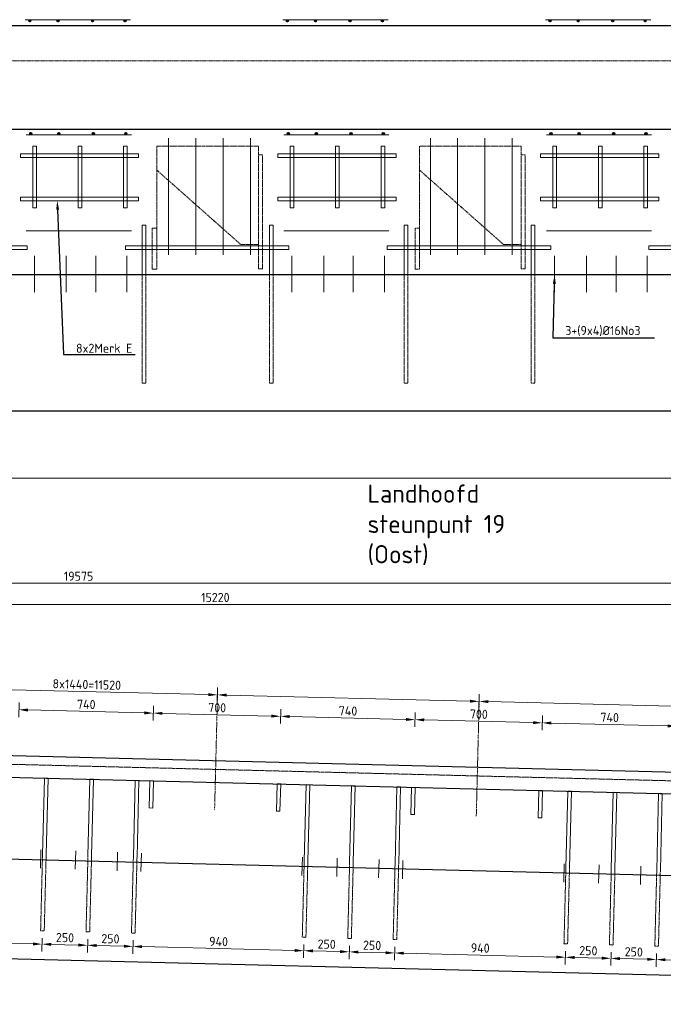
# Model space of a CAD drawing. Header units: millimetres. Extents: x -8028558 to 327273, y -63352 to 83293.
# Tile 162 of 195: x 252198 to 255739, y 4980 to 10398. Entities that reach past the tile are written whole.
import ezdxf
from ezdxf import colors
from ezdxf.entities.mleader import LeaderData, LeaderLine
from ezdxf.math import Vec2, Vec3

# ---------------------------------------------------------------- set-up
doc = ezdxf.new("R2010")
doc.units = ezdxf.units.MM
for name, pattern in [('NLCS-HIDDEN', [4, 2, -2]), ('XX-AFBREEK', [7, 4, -1, 1, -1]), ('XX-HART', [13, 4, -2, 1, -2, 4]), ('ZZ-HIDDEN-SO', [4, 2, -2])]:
    doc.linetypes.add(name, pattern=pattern)
for name, color, linetype, lineweight in [('B-CO-BC-AFBREEKLIJN-G', 7, 'XX-AFBREEK', 18), ('B-CO-BC-BETONVORM-GD', 90, 'Continuous', 25), ('B-CO-BC-BETONVORM-GN', 10, 'ZZ-HIDDEN-SO', 13), ('B-CO-BC-BETONVORM_GEWAPEND-T70', 210, 'Continuous', 70), ('B-CO-BC-STORTNAAD-GD', 10, 'BC-STORTNAAD', 25), ('B-CO-BC-WAPENING-GD', 130, 'Continuous', 25), ('B-CO-BC-WAPENING_HOOFDWAPENING-G', 170, 'Continuous', 18), ('B-CO-BC-WAPENING_HOOFDWAPENING-GN', 140, 'NLCS-HIDDEN', 13), ('B-CO-SC-STAALVORM-AD', 252, 'Continuous', 18), ('X-XX-AL-HARTLIJN-G', 7, 'XX-HART', 18), ('X-XX-AL-M', 7, 'Continuous', 18), ('X-XX-AL-VERWIJZING-T25', 7, 'Continuous', 25)]:
    doc.layers.add(name, color=color, linetype=linetype, lineweight=lineweight)
doc.styles.add('NLCS-ISO-MM20-T25', font='NLCS-ISO.ttf', dxfattribs={"height": 50})
doc.styles.add('NLCS-ISO-MM20-T50', font='NLCS-ISO.ttf', dxfattribs={"height": 100})
doc.linetypes.add('BC-STORTNAAD', pattern='A,15,-1,[175,NLCS.SHX,S=1,R=0,X=0,Y=0],-1', length=17)
doc.dimstyles.new('NLCS-MM20-T25-PIJL_L0_H4', dxfattribs={"dimscale": 20, "dimtxt": 2.5, "dimasz": 2.5, "dimexe": 2, "dimexo": 2, "dimgap": 0.7, "dimtad": 1, "dimdec": 0, "dimzin": 0, "dimdsep": 46, "dimtxsty": 'NLCS-ISO-MM20-T25', "dimcen": 0, "dimdle": 2, "dimclrd": 256, "dimclre": 256, "dimclrt": 256, "dimadec": 4, "dimazin": 0, "dimtfac": 1, "dimtdec": 3, "dimtofl": 0, "dimtmove": 0, "dimatfit": 3, "dimfxl": 2, "dimfxlon": 1, "dimtfillclr": 256, "dimtolj": 1, "dimtzin": 0, "dimlwd": -1, "dimlwe": -1, "dimarcsym": 0})
pattern_1 = [(45, (-5, 0), (-2.828427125, 2.828427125), []), (45, (-5, 2.4284), (-2.828427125, 2.828427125), []), (45, (-5, 2.5284), (-2.828427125, 2.828427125), []), (45, (-5, 2.6284), (-2.828427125, 2.828427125), [])]
pattern_2 = [(45, (0, 0), (-2.828427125, 2.828427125), []), (45, (0, 2.4284), (-2.828427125, 2.828427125), []), (45, (0, 2.5284), (-2.828427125, 2.828427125), []), (45, (0, 2.6284), (-2.828427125, 2.828427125), [])]

# ---------------------------------------------------------------- blocks, each defined once
blk = doc.blocks.new('*D965')
at = {"layer": 'X-XX-AL-M', "transparency": 16777216}
for p, q in [((242734.8, 7257.1), (242734.8, 7337.1)), ((262309.8, 7257.1), (262309.8, 7337.1)), ((262259.8, 7297.1), (242784.8, 7297.1))]:
    blk.add_line(p, q, dxfattribs=at)
for points in [[(242784.8, 7305.4), (242784.8, 7288.8), (242734.8, 7297.1)], [(262259.8, 7305.4), (262259.8, 7288.8), (262309.8, 7297.1)]]:
    blk.add_solid(points, dxfattribs=at)
at = {"layer": 'X-XX-AL-M', "transparency": 16777216, "insert": (252522.3, 7336.1), "char_height": 50, "attachment_point": 5, "style": 'NLCS-ISO-MM20-T25'}
blk.add_mtext('\\A1;19575', dxfattribs=at)
blk = doc.blocks.new('*D1324')
at = {"layer": 'X-XX-AL-M', "transparency": 16777216}
for p, q in [((245664.4, 7140), (245664.4, 7220)), ((260884.5, 7140), (260884.5, 7220)), ((260834.5, 7180), (245714.4, 7180))]:
    blk.add_line(p, q, dxfattribs=at)
for points in [[(245714.4, 7188.3), (245714.4, 7171.6), (245664.4, 7180)], [(260834.5, 7188.3), (260834.5, 7171.6), (260884.5, 7180)]]:
    blk.add_solid(points, dxfattribs=at)
at = {"layer": 'X-XX-AL-M', "transparency": 16777216, "insert": (253274.5, 7219), "char_height": 50, "attachment_point": 5, "style": 'NLCS-ISO-MM20-T25'}
blk.add_mtext('\\A1;15220', dxfattribs=at)
blk = doc.blocks.new('*D1334')
at = {"layer": 'X-XX-AL-M', "transparency": 16777216}
for p, q in [((255071.7, 6489.2), (255073.7, 6569.1)), ((255762.5, 6511.9), (255122.7, 6527.9)), ((255811.5, 6470.7), (255813.5, 6550.6))]:
    blk.add_line(p, q, dxfattribs=at)
for points in [[(255122.9, 6536.2), (255122.5, 6519.6), (255072.7, 6529.1)], [(255762.7, 6520.2), (255762.3, 6503.6), (255812.5, 6510.6)]]:
    blk.add_solid(points, dxfattribs=at)
at = {"layer": 'X-XX-AL-M', "transparency": 16777216, "insert": (255443.6, 6558.9), "char_height": 50, "attachment_point": 5, "rotation": 358.5679, "style": 'NLCS-ISO-MM20-T25'}
blk.add_mtext('\\A1;740', dxfattribs=at)
blk = doc.blocks.new('*D1335')
at = {"layer": 'X-XX-AL-M', "transparency": 16777216}
for p, q in [((254372.2, 6506.6), (254374.2, 6586.6)), ((255071.7, 6489.2), (255073.7, 6569.1)), ((255022.8, 6530.4), (254423.2, 6545.4))]:
    blk.add_line(p, q, dxfattribs=at)
for points in [[(254423.4, 6553.7), (254423, 6537.1), (254373.2, 6546.6)], [(255023, 6538.7), (255022.5, 6522.1), (255072.7, 6529.1)]]:
    blk.add_solid(points, dxfattribs=at)
at = {"layer": 'X-XX-AL-M', "transparency": 16777216, "insert": (254723.9, 6576.9), "char_height": 50, "attachment_point": 5, "rotation": 358.5679, "style": 'NLCS-ISO-MM20-T25'}
blk.add_mtext('\\A1;700', dxfattribs=at)
blk = doc.blocks.new('*D1336')
at = {"layer": 'X-XX-AL-M', "transparency": 16777216}
for p, q in [((253632.2, 6525.1), (253634.2, 6605.1)), ((254323.2, 6547.9), (253683.2, 6563.9)), ((254372.2, 6506.6), (254374.2, 6586.6))]:
    blk.add_line(p, q, dxfattribs=at)
for points in [[(253683.4, 6572.2), (253683, 6555.6), (253633.2, 6565.1)], [(254323.4, 6556.2), (254323, 6539.6), (254373.2, 6546.6)]]:
    blk.add_solid(points, dxfattribs=at)
at = {"layer": 'X-XX-AL-M', "transparency": 16777216, "insert": (254004.2, 6594.9), "char_height": 50, "attachment_point": 5, "rotation": 358.5679, "style": 'NLCS-ISO-MM20-T25'}
blk.add_mtext('\\A1;740', dxfattribs=at)
blk = doc.blocks.new('*D1337')
at = {"layer": 'X-XX-AL-M', "transparency": 16777216}
for p, q in [((252932.4, 6542.6), (252934.4, 6622.6)), ((253583.2, 6566.4), (252983.4, 6581.4)), ((253632.2, 6525.1), (253634.2, 6605.1))]:
    blk.add_line(p, q, dxfattribs=at)
for points in [[(252983.6, 6589.7), (252983.2, 6573), (252933.4, 6582.6)], [(253583.4, 6574.7), (253583, 6558.1), (253633.2, 6565.1)]]:
    blk.add_solid(points, dxfattribs=at)
at = {"layer": 'X-XX-AL-M', "transparency": 16777216, "insert": (253284.3, 6612.9), "char_height": 50, "attachment_point": 5, "rotation": 358.5679, "style": 'NLCS-ISO-MM20-T25'}
blk.add_mtext('\\A1;700', dxfattribs=at)
blk = doc.blocks.new('*D1338')
at = {"layer": 'X-XX-AL-M', "transparency": 16777216}
for p, q in [((252192.6, 6561.1), (252194.6, 6641.1)), ((252932.4, 6542.6), (252934.4, 6622.6)), ((252883.4, 6583.9), (252243.6, 6599.9))]:
    blk.add_line(p, q, dxfattribs=at)
for points in [[(252243.8, 6608.2), (252243.4, 6591.5), (252193.6, 6601.1)], [(252883.6, 6592.2), (252883.2, 6575.5), (252933.4, 6582.6)]]:
    blk.add_solid(points, dxfattribs=at)
at = {"layer": 'X-XX-AL-M', "transparency": 16777216, "insert": (252564.5, 6630.9), "char_height": 50, "attachment_point": 5, "rotation": 358.5679, "style": 'NLCS-ISO-MM20-T25'}
blk.add_mtext('\\A1;740', dxfattribs=at)
blk = doc.blocks.new('*D970')
at = {"layer": 'X-XX-AL-M', "transparency": 16777216}
for p, q in [((254724.7, 6607.1), (254726.7, 6687.1)), ((256115.3, 6612.4), (254775.7, 6645.9)), ((256164.3, 6571.2), (256166.3, 6651.1))]:
    blk.add_line(p, q, dxfattribs=at)
for points in [[(254775.9, 6654.2), (254775.5, 6637.6), (254725.7, 6647.1)], [(256115.5, 6620.7), (256115.1, 6604.1), (256165.3, 6611.1)]]:
    blk.add_solid(points, dxfattribs=at)
blk = doc.blocks.new('*D971')
at = {"layer": 'X-XX-AL-M', "transparency": 16777216}
for p, q in [((253285.2, 6643.1), (253287.2, 6723.1)), ((254675.7, 6648.4), (253336.1, 6681.9)), ((254724.7, 6607.1), (254726.7, 6687.1))]:
    blk.add_line(p, q, dxfattribs=at)
for points in [[(253336.4, 6690.2), (253335.9, 6673.5), (253286.2, 6683.1)], [(254675.9, 6656.7), (254675.5, 6640.1), (254725.7, 6647.1)]]:
    blk.add_solid(points, dxfattribs=at)
blk = doc.blocks.new('*D972')
at = {"layer": 'X-XX-AL-M', "transparency": 16777216}
for p, q in [((251845.6, 6679.1), (251847.6, 6759.1)), ((253285.2, 6643.1), (253287.2, 6723.1)), ((253236.2, 6684.4), (251896.6, 6717.9))]:
    blk.add_line(p, q, dxfattribs=at)
for points in [[(251896.8, 6726.2), (251896.4, 6709.5), (251846.6, 6719.1)], [(253236.4, 6692.7), (253236, 6676), (253286.2, 6683.1)]]:
    blk.add_solid(points, dxfattribs=at)
at = {"layer": 'X-XX-AL-M', "transparency": 16777216, "insert": (252567.4, 6740.1), "char_height": 50, "attachment_point": 5, "rotation": 358.5679, "style": 'NLCS-ISO-MM20-T25'}
blk.add_mtext('\\A1;8x1440=11520', dxfattribs=at)
blk = doc.blocks.new('*D1304')
at = {"layer": 'X-XX-AL-M', "transparency": 16777216}
for p, q in [((251382.6, 5368.7), (251380.7, 5294.9)), ((251431.7, 5333.6), (252271.5, 5312.7)), ((252322.3, 5345.2), (252320.4, 5271.4))]:
    blk.add_line(p, q, dxfattribs=at)
for points in [[(251431.9, 5342), (251431.5, 5325.3), (251381.7, 5334.9)], [(252271.7, 5321), (252271.3, 5304.3), (252321.4, 5311.4)]]:
    blk.add_solid(points, dxfattribs=at)
at = {"layer": 'X-XX-AL-M', "transparency": 16777216, "insert": (251852.6, 5362.1), "char_height": 50, "attachment_point": 5, "rotation": 358.5679, "style": 'NLCS-ISO-MM20-T25'}
blk.add_mtext('\\A1;940', dxfattribs=at)
blk = doc.blocks.new('*D1305')
at = {"layer": 'X-XX-AL-M', "transparency": 16777216}
for p, q in [((252322.3, 5345.2), (252320.4, 5271.4)), ((252371.4, 5310.2), (252521.4, 5306.4)), ((252572.2, 5338.9), (252570.4, 5265.2))]:
    blk.add_line(p, q, dxfattribs=at)
for points in [[(252371.6, 5318.5), (252371.2, 5301.8), (252321.4, 5311.4)], [(252521.6, 5314.7), (252521.2, 5298.1), (252571.4, 5305.2)]]:
    blk.add_solid(points, dxfattribs=at)
at = {"layer": 'X-XX-AL-M', "transparency": 16777216, "insert": (252447.4, 5347.3), "char_height": 50, "attachment_point": 5, "rotation": 358.5679, "style": 'NLCS-ISO-MM20-T25'}
blk.add_mtext('\\A1;250', dxfattribs=at)
blk = doc.blocks.new('*D1306')
at = {"layer": 'X-XX-AL-M', "transparency": 16777216}
for p, q in [((252572.2, 5338.9), (252570.4, 5265.2)), ((252822.1, 5332.7), (252820.3, 5258.9)), ((252621.4, 5303.9), (252771.3, 5300.2))]:
    blk.add_line(p, q, dxfattribs=at)
for points in [[(252621.6, 5312.2), (252621.1, 5295.6), (252571.4, 5305.2)], [(252771.5, 5308.5), (252771.1, 5291.8), (252821.3, 5298.9)]]:
    blk.add_solid(points, dxfattribs=at)
at = {"layer": 'X-XX-AL-M', "transparency": 16777216, "insert": (252697.3, 5341), "char_height": 50, "attachment_point": 5, "rotation": 358.5679, "style": 'NLCS-ISO-MM20-T25'}
blk.add_mtext('\\A1;250', dxfattribs=at)
blk = doc.blocks.new('*D1307')
at = {"layer": 'X-XX-AL-M', "transparency": 16777216}
for p, q in [((252822.1, 5332.7), (252820.3, 5258.9)), ((252871.3, 5297.7), (253711, 5276.7)), ((253761.8, 5309.2), (253760, 5235.4))]:
    blk.add_line(p, q, dxfattribs=at)
for points in [[(252871.5, 5306), (252871.1, 5289.3), (252821.3, 5298.9)], [(253711.2, 5285), (253710.8, 5268.3), (253761, 5275.4)]]:
    blk.add_solid(points, dxfattribs=at)
at = {"layer": 'X-XX-AL-M', "transparency": 16777216, "insert": (253292.1, 5326.1), "char_height": 50, "attachment_point": 5, "rotation": 358.5679, "style": 'NLCS-ISO-MM20-T25'}
blk.add_mtext('\\A1;940', dxfattribs=at)
blk = doc.blocks.new('*D1308')
at = {"layer": 'X-XX-AL-M', "transparency": 16777216}
for p, q in [((253761.8, 5309.2), (253760, 5235.4)), ((253811, 5274.2), (253960.9, 5270.4)), ((254011.8, 5302.9), (254009.9, 5229.2))]:
    blk.add_line(p, q, dxfattribs=at)
for points in [[(253811.2, 5282.5), (253810.8, 5265.8), (253761, 5275.4)], [(253961.1, 5278.7), (253960.7, 5262.1), (254010.9, 5269.2)]]:
    blk.add_solid(points, dxfattribs=at)
at = {"layer": 'X-XX-AL-M', "transparency": 16777216, "insert": (253886.9, 5311.3), "char_height": 50, "attachment_point": 5, "rotation": 358.5679, "style": 'NLCS-ISO-MM20-T25'}
blk.add_mtext('\\A1;250', dxfattribs=at)
blk = doc.blocks.new('*D1309')
at = {"layer": 'X-XX-AL-M', "transparency": 16777216}
for p, q in [((254011.8, 5302.9), (254009.9, 5229.2)), ((254060.9, 5267.9), (254210.9, 5264.2)), ((254261.7, 5296.7), (254259.8, 5222.9))]:
    blk.add_line(p, q, dxfattribs=at)
for points in [[(254061.1, 5276.2), (254060.7, 5259.6), (254010.9, 5269.2)], [(254211.1, 5272.5), (254210.6, 5255.8), (254260.8, 5262.9)]]:
    blk.add_solid(points, dxfattribs=at)
at = {"layer": 'X-XX-AL-M', "transparency": 16777216, "insert": (254136.9, 5305), "char_height": 50, "attachment_point": 5, "rotation": 358.5679, "style": 'NLCS-ISO-MM20-T25'}
blk.add_mtext('\\A1;250', dxfattribs=at)
blk = doc.blocks.new('*D1310')
at = {"layer": 'X-XX-AL-M', "transparency": 16777216}
for p, q in [((254261.7, 5296.7), (254259.8, 5222.9)), ((254310.8, 5261.7), (255150.6, 5240.7)), ((255201.4, 5273.2), (255199.5, 5199.4))]:
    blk.add_line(p, q, dxfattribs=at)
for points in [[(254311, 5270), (254310.6, 5253.3), (254260.8, 5262.9)], [(255150.8, 5249), (255150.4, 5232.3), (255200.5, 5239.4)]]:
    blk.add_solid(points, dxfattribs=at)
at = {"layer": 'X-XX-AL-M', "transparency": 16777216, "insert": (254731.7, 5290.2), "char_height": 50, "attachment_point": 5, "rotation": 358.5679, "style": 'NLCS-ISO-MM20-T25'}
blk.add_mtext('\\A1;940', dxfattribs=at)
blk = doc.blocks.new('*D1311')
at = {"layer": 'X-XX-AL-M', "transparency": 16777216}
for p, q in [((255201.4, 5273.2), (255199.5, 5199.4)), ((255451.3, 5267), (255449.5, 5193.2)), ((255250.5, 5238.2), (255400.5, 5234.4))]:
    blk.add_line(p, q, dxfattribs=at)
for points in [[(255250.7, 5246.5), (255250.3, 5229.8), (255200.5, 5239.4)], [(255400.7, 5242.8), (255400.3, 5226.1), (255450.5, 5233.2)]]:
    blk.add_solid(points, dxfattribs=at)
at = {"layer": 'X-XX-AL-M', "transparency": 16777216, "insert": (255326.5, 5275.3), "char_height": 50, "attachment_point": 5, "rotation": 358.5679, "style": 'NLCS-ISO-MM20-T25'}
blk.add_mtext('\\A1;250', dxfattribs=at)
blk = doc.blocks.new('*D1312')
at = {"layer": 'X-XX-AL-M', "transparency": 16777216}
for p, q in [((255451.3, 5267), (255449.5, 5193.2)), ((255701.2, 5260.7), (255699.4, 5186.9)), ((255500.5, 5231.9), (255650.4, 5228.2))]:
    blk.add_line(p, q, dxfattribs=at)
for points in [[(255500.7, 5240.3), (255500.2, 5223.6), (255450.5, 5233.2)], [(255650.6, 5236.5), (255650.2, 5219.8), (255700.4, 5226.9)]]:
    blk.add_solid(points, dxfattribs=at)
at = {"layer": 'X-XX-AL-M', "transparency": 16777216, "insert": (255576.4, 5269), "char_height": 50, "attachment_point": 5, "rotation": 358.5679, "style": 'NLCS-ISO-MM20-T25'}
blk.add_mtext('\\A1;250', dxfattribs=at)
blk = doc.blocks.new('*D1313')
at = {"layer": 'X-XX-AL-M', "transparency": 16777216}
for p, q in [((255701.2, 5260.7), (255699.4, 5186.9)), ((255750.4, 5225.7), (256590.1, 5204.7)), ((256640.9, 5237.2), (256639.1, 5163.4))]:
    blk.add_line(p, q, dxfattribs=at)
for points in [[(255750.6, 5234), (255750.2, 5217.3), (255700.4, 5226.9)], [(256590.3, 5213), (256589.9, 5196.4), (256640.1, 5203.4)]]:
    blk.add_solid(points, dxfattribs=at)
at = {"layer": 'X-XX-AL-M', "transparency": 16777216, "insert": (256171.2, 5254.2), "char_height": 50, "attachment_point": 5, "rotation": 358.5679, "style": 'NLCS-ISO-MM20-T25'}
blk.add_mtext('\\A1;940', dxfattribs=at)

msp = doc.modelspace()

# ---------------------------------------------------------------- hatches: boundary and pattern name
at = {"layer": 'B-CO-SC-STAALVORM-AD'}
h = msp.add_hatch(dxfattribs=at)
h.set_pattern_fill('ACO-STAAL', color=256, pattern_type=2)
h.set_pattern_definition(pattern_1)
h.paths.add_polyline_path([(252260.1, 10392.1, -1), (252248.1, 10392.1, -1)])
h = msp.add_hatch(dxfattribs=at)
h.set_pattern_fill('ACO-STAAL', color=256, pattern_type=2)
h.set_pattern_definition(pattern_1)
h.paths.add_polyline_path([(252414.7, 10392.1, -1), (252402.7, 10392.1, -1)])
h = msp.add_hatch(dxfattribs=at)
h.set_pattern_fill('ACO-STAAL', color=256, pattern_type=2)
h.set_pattern_definition(pattern_1)
h.paths.add_polyline_path([(252604.7, 10392.1, -1), (252592.7, 10392.1, -1)])
h = msp.add_hatch(dxfattribs=at)
h.set_pattern_fill('ACO-STAAL', color=256, pattern_type=2)
h.set_pattern_definition(pattern_1)
h.paths.add_polyline_path([(252783, 10392.1, -1), (252771, 10392.1, -1)])
h = msp.add_hatch(dxfattribs=at)
h.set_pattern_fill('ACO-STAAL', color=256, pattern_type=2)
h.set_pattern_definition(pattern_1)
h.paths.add_polyline_path([(253676.6, 10392.1, -1), (253664.6, 10392.1, -1)])
h = msp.add_hatch(dxfattribs=at)
h.set_pattern_fill('ACO-STAAL', color=256, pattern_type=2)
h.set_pattern_definition(pattern_1)
h.paths.add_polyline_path([(253831.2, 10392.1, -1), (253819.2, 10392.1, -1)])
h = msp.add_hatch(dxfattribs=at)
h.set_pattern_fill('ACO-STAAL', color=256, pattern_type=2)
h.set_pattern_definition(pattern_1)
h.paths.add_polyline_path([(254021.3, 10392.1, -1), (254009.3, 10392.1, -1)])
h = msp.add_hatch(dxfattribs=at)
h.set_pattern_fill('ACO-STAAL', color=256, pattern_type=2)
h.set_pattern_definition(pattern_1)
h.paths.add_polyline_path([(254199.5, 10392.1, -1), (254187.5, 10392.1, -1)])
h = msp.add_hatch(dxfattribs=at)
h.set_pattern_fill('ACO-STAAL', color=256, pattern_type=2)
h.set_pattern_definition(pattern_1)
h.paths.add_polyline_path([(255121.9, 10392.1, -1), (255109.9, 10392.1, -1)])
h = msp.add_hatch(dxfattribs=at)
h.set_pattern_fill('ACO-STAAL', color=256, pattern_type=2)
h.set_pattern_definition(pattern_1)
h.paths.add_polyline_path([(255276.5, 10392.1, -1), (255264.5, 10392.1, -1)])
h = msp.add_hatch(dxfattribs=at)
h.set_pattern_fill('ACO-STAAL', color=256, pattern_type=2)
h.set_pattern_definition(pattern_1)
h.paths.add_polyline_path([(255466.6, 10392.1, -1), (255454.6, 10392.1, -1)])
h = msp.add_hatch(dxfattribs=at)
h.set_pattern_fill('ACO-STAAL', color=256, pattern_type=2)
h.set_pattern_definition(pattern_1)
h.paths.add_polyline_path([(255644.8, 10392.1, -1), (255632.8, 10392.1, -1)])
h = msp.add_hatch(dxfattribs=at)
h.set_pattern_fill('ACO-STAAL', color=256, pattern_type=2)
h.set_pattern_definition(pattern_2)
h.paths.add_polyline_path([(252265.1, 9770.9, 1), (252253.1, 9770.9, 1)])
h = msp.add_hatch(dxfattribs=at)
h.set_pattern_fill('ACO-STAAL', color=256, pattern_type=2)
h.set_pattern_definition(pattern_2)
h.paths.add_polyline_path([(252419.7, 9770.9, 1), (252407.7, 9770.9, 1)])
h = msp.add_hatch(dxfattribs=at)
h.set_pattern_fill('ACO-STAAL', color=256, pattern_type=2)
h.set_pattern_definition(pattern_2)
h.paths.add_polyline_path([(252609.7, 9770.9, 1), (252597.7, 9770.9, 1)])
h = msp.add_hatch(dxfattribs=at)
h.set_pattern_fill('ACO-STAAL', color=256, pattern_type=2)
h.set_pattern_definition(pattern_2)
h.paths.add_polyline_path([(252788, 9770.9, 1), (252776, 9770.9, 1)])
h = msp.add_hatch(dxfattribs=at)
h.set_pattern_fill('ACO-STAAL', color=256, pattern_type=2)
h.set_pattern_definition(pattern_2)
h.paths.add_polyline_path([(253681.6, 9770.9, 1), (253669.6, 9770.9, 1)])
h = msp.add_hatch(dxfattribs=at)
h.set_pattern_fill('ACO-STAAL', color=256, pattern_type=2)
h.set_pattern_definition(pattern_2)
h.paths.add_polyline_path([(253836.2, 9770.9, 1), (253824.2, 9770.9, 1)])
h = msp.add_hatch(dxfattribs=at)
h.set_pattern_fill('ACO-STAAL', color=256, pattern_type=2)
h.set_pattern_definition(pattern_2)
h.paths.add_polyline_path([(254026.3, 9770.9, 1), (254014.3, 9770.9, 1)])
h = msp.add_hatch(dxfattribs=at)
h.set_pattern_fill('ACO-STAAL', color=256, pattern_type=2)
h.set_pattern_definition(pattern_2)
h.paths.add_polyline_path([(254204.5, 9770.9, 1), (254192.5, 9770.9, 1)])
h = msp.add_hatch(dxfattribs=at)
h.set_pattern_fill('ACO-STAAL', color=256, pattern_type=2)
h.set_pattern_definition(pattern_2)
h.paths.add_polyline_path([(255126.9, 9770.9, 1), (255114.9, 9770.9, 1)])
h = msp.add_hatch(dxfattribs=at)
h.set_pattern_fill('ACO-STAAL', color=256, pattern_type=2)
h.set_pattern_definition(pattern_2)
h.paths.add_polyline_path([(255281.5, 9770.9, 1), (255269.5, 9770.9, 1)])
h = msp.add_hatch(dxfattribs=at)
h.set_pattern_fill('ACO-STAAL', color=256, pattern_type=2)
h.set_pattern_definition(pattern_2)
h.paths.add_polyline_path([(255471.6, 9770.9, 1), (255459.6, 9770.9, 1)])
h = msp.add_hatch(dxfattribs=at)
h.set_pattern_fill('ACO-STAAL', color=256, pattern_type=2)
h.set_pattern_definition(pattern_2)
h.paths.add_polyline_path([(255649.8, 9770.9, 1), (255637.8, 9770.9, 1)])

# ---------------------------------------------------------------- linework, layer by layer
at = {"layer": 'B-CO-BC-AFBREEKLIJN-G', "flags": 128}
msp.add_lwpolyline([(263813.8, 10171.4), (241819.5, 10171.4)], dxfattribs=at)
at = {"layer": 'B-CO-BC-BETONVORM-GD', "flags": 128}
for points in [[(262329.6, 10364.7), (243125.6, 10364.7)], [(262329.6, 9794.7), (243104.6, 9794.7)], [(262329.6, 8994.7), (242955.6, 8994.7)], [(244180.6, 8246.4), (262329.6, 8246.4)], [(244914.4, 7875.3), (262329.6, 7876.9)], [(244935.4, 7875.3), (262329.6, 7876.9)], [(245640.4, 6512.5), (260730.2, 6135.3)], [(242729.6, 6465.3), (260928.8, 6010.3)], [(262109.8, 4980.5), (242704.6, 5465.6)]]:
    msp.add_lwpolyline(points, dxfattribs=at)
at = {"layer": 'B-CO-BC-BETONVORM-GN', "flags": 128}
msp.add_lwpolyline([(245630.6, 6464), (260884.6, 6082.7)], dxfattribs=at)
at = {"layer": 'B-CO-BC-STORTNAAD-GD', "flags": 128}
msp.add_lwpolyline([(242718.4, 6015.4), (261959.6, 5534.4)], dxfattribs=at)
at = {"layer": 'B-CO-BC-WAPENING-GD'}
for centre in [(252254.1, 10392.1), (252408.7, 10392.1), (252598.7, 10392.1), (252777, 10392.1), (253670.6, 10392.1), (253825.2, 10392.1), (254015.3, 10392.1), (254193.5, 10392.1), (255115.9, 10392.1), (255270.5, 10392.1), (255460.6, 10392.1), (255638.8, 10392.1), (252259.1, 9770.9), (252413.7, 9770.9), (252603.7, 9770.9), (252782, 9770.9), (253675.6, 9770.9), (253830.2, 9770.9), (254020.3, 9770.9), (254198.5, 9770.9), (255120.9, 9770.9), (255275.5, 9770.9), (255465.6, 9770.9), (255643.8, 9770.9)]:
    msp.add_circle(centre, 6, dxfattribs=at)
at = {"layer": 'B-CO-BC-WAPENING_HOOFDWAPENING-G', "flags": 128}
for points in [[(252807.8, 10398.2), (252228.9, 10398.2)], [(254224.3, 10398.2), (253645.4, 10398.2)], [(255669.6, 10398.2), (255090.7, 10398.2)], [(252812.8, 9764.8), (252233.9, 9764.8)], [(254229.3, 9764.8), (253650.4, 9764.8)], [(255674.6, 9764.8), (255095.7, 9764.8)], [(253017.4, 9104.2), (253017.4, 9745.8)], [(253167.4, 9104.2), (253167.4, 9745.8)], [(253317.4, 9104.2), (253317.4, 9745.8)], [(253467.4, 9104.2), (253467.4, 9745.8)], [(254457.4, 9104.2), (254457.4, 9745.8)], [(254607.4, 9104.2), (254607.4, 9745.8)], [(254757.4, 9104.2), (254757.4, 9745.8)], [(254907.4, 9104.2), (254907.4, 9745.8)], [(252892.6, 9268.3), (252872.6, 9268.3)], [(252872.6, 9268.3), (252872.6, 8998.3)], [(252892.6, 9268.3), (252892.6, 8998.3)], [(253592.4, 9268.3), (253572.4, 9268.3)], [(253572.4, 9268.3), (253572.4, 8998.3)], [(253592.4, 9268.3), (253592.4, 8998.3)], [(254332.6, 9268.3), (254312.6, 9268.3)], [(254312.6, 9268.3), (254312.6, 8998.3)], [(254332.6, 9268.3), (254332.6, 8998.3)], [(255032.4, 9268.3), (255012.4, 9268.3)], [(255012.4, 9268.3), (255012.4, 8998.3)], [(255032.4, 9268.3), (255032.4, 8998.3)], [(252812.8, 9237.1), (252233.9, 9237.1)], [(254229.3, 9237.1), (253650.4, 9237.1)], [(255674.6, 9237.1), (255095.7, 9237.1)], [(252278.8, 9098.3), (252278.8, 8898.3)], [(252454.3, 9098.3), (252454.3, 8898.3)], [(252617, 9098.3), (252617, 8898.3)], [(252787.7, 9098.3), (252787.7, 8898.3)], [(253695.3, 9098.3), (253695.3, 8898.3)], [(253870.8, 9098.3), (253870.8, 8898.3)], [(254033.5, 9098.3), (254033.5, 8898.3)], [(254204.2, 9098.3), (254204.2, 8898.3)], [(255140.6, 9098.3), (255140.6, 8898.3)], [(255316.1, 9098.3), (255316.1, 8898.3)], [(255478.8, 9098.3), (255478.8, 8898.3)], [(255649.5, 9098.3), (255649.5, 8898.3)], [(252323.7, 5803.6), (252334.3, 6225.2)], [(252334.3, 6225.2), (252354.3, 6224.7)], [(252343.7, 5803.1), (252354.3, 6224.7)], [(252573.7, 5797.4), (252584.2, 6218.9)], [(252584.2, 6218.9), (252604.2, 6218.4)], [(252593.7, 5796.9), (252604.2, 6218.4)], [(252823.6, 5791.1), (252834.1, 6212.7)], [(252834.1, 6212.7), (252854.1, 6212.2)], [(252843.6, 5790.6), (252854.1, 6212.2)], [(252910.4, 6060.7), (252914.1, 6210.7)], [(252914.1, 6210.7), (252934.1, 6210.2)], [(252930.3, 6060.2), (252934.1, 6210.2)], [(253610.1, 6043.2), (253613.9, 6193.2)], [(253613.9, 6193.2), (253633.9, 6192.7)], [(253630.1, 6042.7), (253633.9, 6192.7)], [(253763.3, 5767.6), (253773.8, 6189.2)], [(253773.8, 6189.2), (253793.8, 6188.7)], [(253783.3, 5767.1), (253793.8, 6188.7)], [(254013.2, 5761.4), (254023.8, 6182.9)], [(254023.8, 6182.9), (254043.8, 6182.4)], [(254033.2, 5760.9), (254043.8, 6182.4)], [(254263.1, 5755.1), (254273.7, 6176.7)], [(254273.7, 6176.7), (254293.7, 6176.2)], [(254283.1, 5754.6), (254293.7, 6176.2)], [(254349.9, 6024.7), (254353.7, 6174.7)], [(254353.7, 6174.7), (254373.6, 6174.2)], [(254369.9, 6024.2), (254373.6, 6174.2)], [(255049.7, 6007.2), (255053.4, 6157.2)], [(255053.4, 6157.2), (255073.4, 6156.7)], [(255069.7, 6006.7), (255073.4, 6156.7)], [(255202.8, 5731.6), (255213.4, 6153.2)], [(255213.4, 6153.2), (255233.4, 6152.7)], [(255222.8, 5731.1), (255233.4, 6152.7)], [(255452.8, 5725.4), (255463.3, 6146.9)], [(255463.3, 6146.9), (255483.3, 6146.4)], [(255472.8, 5724.9), (255483.3, 6146.4)], [(255702.7, 5719.1), (255713.2, 6140.7)], [(255713.2, 6140.7), (255733.2, 6140.2)], [(255722.7, 5718.6), (255733.2, 6140.2)], [(252910.4, 6060.7), (252930.3, 6060.2)], [(253610.1, 6043.2), (253630.1, 6042.7)], [(254349.9, 6024.7), (254369.9, 6024.2)], [(255049.7, 6007.2), (255069.7, 6006.7)], [(252311.9, 5728.7), (252314.4, 5830.1)], [(252503.6, 5723.2), (252506.1, 5824.6)], [(252733.9, 5715.7), (252736.4, 5817)], [(252865.2, 5711), (252867.7, 5812.4)], [(253750.7, 5688.9), (253753.2, 5790.3)], [(253942.4, 5683.4), (253945, 5784.7)], [(254172.7, 5675.9), (254175.2, 5777.2)], [(254304, 5671.2), (254306.5, 5772.6)], [(255191, 5652.9), (255193.5, 5754.2)], [(255382.7, 5647.4), (255385.2, 5748.7)], [(255613, 5639.9), (255615.5, 5741.2)]]:
    msp.add_lwpolyline(points, dxfattribs=at)
at = {"layer": 'B-CO-BC-WAPENING_HOOFDWAPENING-G'}
for points in [[(252289.8, 9702.4), (252269.8, 9702.4), (252269.8, 9362.4), (252289.8, 9362.4)], [(252539.8, 9702.4), (252519.8, 9702.4), (252519.8, 9362.4), (252539.8, 9362.4)], [(252789.8, 9702.4), (252769.8, 9702.4), (252769.8, 9362.4), (252789.8, 9362.4)], [(253706.3, 9702.4), (253686.3, 9702.4), (253686.3, 9362.4), (253706.3, 9362.4)], [(253956.3, 9702.4), (253936.3, 9702.4), (253936.3, 9362.4), (253956.3, 9362.4)], [(254206.3, 9702.4), (254186.3, 9702.4), (254186.3, 9362.4), (254206.3, 9362.4)], [(255151.7, 9702.4), (255131.7, 9702.4), (255131.7, 9362.4), (255151.7, 9362.4)], [(255401.7, 9702.4), (255381.7, 9702.4), (255381.7, 9362.4), (255401.7, 9362.4)], [(255651.7, 9702.4), (255631.7, 9702.4), (255631.7, 9362.4), (255651.7, 9362.4)], [(252851.8, 9659.8), (252201.8, 9659.8), (252201.8, 9639.8), (252851.8, 9639.8)], [(254268.3, 9659.8), (253618.3, 9659.8), (253618.3, 9639.8), (254268.3, 9639.8)], [(255713.6, 9659.8), (255063.6, 9659.8), (255063.6, 9639.8), (255713.6, 9639.8)], [(252851.8, 9422.3), (252201.8, 9422.3), (252201.8, 9402.3), (252851.8, 9402.3)], [(254268.3, 9422.3), (253618.3, 9422.3), (253618.3, 9402.3), (254268.3, 9402.3)], [(255713.6, 9422.3), (255063.6, 9422.3), (255063.6, 9402.3), (255713.6, 9402.3)], [(252239.4, 9153.3), (251339.4, 9153.3), (251339.4, 9133.3), (252239.4, 9133.3)], [(253679.4, 9153.3), (252779.4, 9153.3), (252779.4, 9133.3), (253679.4, 9133.3)], [(255119.4, 9153.3), (254219.4, 9153.3), (254219.4, 9133.3), (255119.4, 9133.3)], [(256559.4, 9153.3), (255659.4, 9153.3), (255659.4, 9133.3), (256559.4, 9133.3)]]:
    msp.add_lwpolyline(points, close=True, dxfattribs=at)
at = {"layer": 'B-CO-BC-WAPENING_HOOFDWAPENING-GN', "flags": 128}
for points in [[(253511.4, 9702.6), (252952.8, 9702.6)], [(252952.8, 9702.6), (252952.8, 9161.3)], [(253511.4, 9653.9), (253511.4, 9702.6)], [(254956.9, 9702.6), (254398.3, 9702.6)], [(254398.3, 9702.6), (254398.3, 9161.3)], [(254956.9, 9653.9), (254956.9, 9702.6)], [(253414.1, 9161.3), (252952.8, 9570.1)], [(254859.6, 9161.3), (254398.3, 9570.1)], [(253511.4, 9161.3), (253414.1, 9161.3)], [(254956.9, 9161.3), (254859.6, 9161.3)], [(252872.6, 8398.3), (252872.6, 8998.3)], [(252892.6, 8998.3), (252892.6, 8398.3)], [(253572.4, 8398.3), (253572.4, 8998.3)], [(253592.4, 8998.3), (253592.4, 8398.3)], [(254312.6, 8398.3), (254312.6, 8998.3)], [(254332.6, 8998.3), (254332.6, 8398.3)], [(255012.4, 8398.3), (255012.4, 8998.3)], [(255032.4, 8998.3), (255032.4, 8398.3)], [(252892.6, 8398.3), (252872.6, 8398.3)], [(253592.4, 8398.3), (253572.4, 8398.3)], [(254332.6, 8398.3), (254312.6, 8398.3)], [(255032.4, 8398.3), (255012.4, 8398.3)], [(252323.7, 5803.6), (252313.3, 5385.4)], [(252343.7, 5803.1), (252333.3, 5384.9)], [(252573.7, 5797.4), (252563.2, 5379.2)], [(252593.7, 5796.9), (252583.2, 5378.7)], [(252823.6, 5791.1), (252813.1, 5372.9)], [(252843.6, 5790.6), (252833.1, 5372.4)], [(253763.3, 5767.6), (253752.8, 5349.4)], [(253783.3, 5767.1), (253772.8, 5348.9)], [(254013.2, 5761.4), (254002.8, 5343.2)], [(254033.2, 5760.9), (254022.8, 5342.7)], [(254263.1, 5755.1), (254252.7, 5336.9)], [(254283.1, 5754.6), (254272.7, 5336.4)], [(255202.8, 5731.6), (255192.4, 5313.4)], [(255222.8, 5731.1), (255212.4, 5312.9)], [(255452.8, 5725.4), (255442.3, 5307.2)], [(255472.8, 5724.9), (255462.3, 5306.7)], [(255702.7, 5719.1), (255692.2, 5300.9)], [(255722.7, 5718.6), (255712.2, 5300.4)], [(252313.3, 5385.4), (252333.3, 5384.9)], [(252563.2, 5379.2), (252583.2, 5378.7)], [(252813.1, 5372.9), (252833.1, 5372.4)], [(253752.8, 5349.4), (253772.8, 5348.9)], [(254002.8, 5343.2), (254022.8, 5342.7)], [(254252.7, 5336.9), (254272.7, 5336.4)], [(255192.4, 5313.4), (255212.4, 5312.9)], [(255442.3, 5307.2), (255462.3, 5306.7)], [(255692.2, 5300.9), (255712.2, 5300.4)]]:
    msp.add_lwpolyline(points, dxfattribs=at)
at = {"layer": 'B-CO-BC-WAPENING_HOOFDWAPENING-GN'}
for points in [[(253533.7, 9027.9), (253511.4, 9027.9), (253511.4, 9653.9), (253533.7, 9653.9)], [(254979.2, 9027.9), (254956.9, 9027.9), (254956.9, 9653.9), (254979.2, 9653.9)], [(252952.8, 9251.7), (252927.5, 9251.7), (252927.5, 9025.8), (252952.8, 9025.8)], [(254398.3, 9251.7), (254373, 9251.7), (254373, 9025.8), (254398.3, 9025.8)]]:
    msp.add_lwpolyline(points, close=True, dxfattribs=at)
at = {"layer": 'X-XX-AL-HARTLIJN-G', "flags": 128}
for points in [[(253270.4, 6051.7), (253286.2, 6683.2)], [(254709.9, 6015.7), (254725.7, 6647.2)]]:
    msp.add_lwpolyline(points, dxfattribs=at)

# ---------------------------------------------------------------- texts
at = {"layer": 'B-CO-BC-BETONVORM_GEWAPEND-T70', "ltscale": 500, "insert": (254111.9, 7840.4), "char_height": 100, "attachment_point": 1, "style": 'NLCS-ISO-MM20-T50'}
msp.add_mtext_dynamic_manual_height_columns('Landhoofd steunpunt 19 (Oost)', width=1017.623, gutter_width=35, heights=[0], dxfattribs=at)

# ---------------------------------------------------------------- dimensions: what is measured, and where the dimension line sits
at = {"layer": 'X-XX-AL-M'}
for base, p1, p2, picture, middle in [((242734.8, 7297.1), (262309.8, 6811.5), (242734.8, 6693.9), '*D965', (252522.3, 7336.1)), ((245664.4, 7180), (260884.5, 6160), (245664.4, 6562), '*D1324', (253274.5, 7219))]:
    dim = msp.add_linear_dim(base=base, p1=p1, p2=p2, dimstyle='NLCS-MM20-T25-PIJL_L0_H4', dxfattribs=at)
    dim.commit()
    dim.dimension.update_dxf_attribs({"geometry": picture, "text_midpoint": middle})
for base, p1, p2, text, picture, middle in [((251846.6, 6719.1), (253274.1, 6201.7), (251834.6, 6237.7), '8x<>=11520', '*D972', (252567.4, 6740.1)), ((253286.2, 6683.1), (254713.7, 6165.7), (253274.1, 6201.7), ' ', '*D971', (254005.9, 6665.1)), ((254725.7, 6647.1), (256153.2, 6129.7), (254713.7, 6165.7), ' ', '*D970', (255445.5, 6629.1))]:
    dim = msp.add_linear_dim(base=base, p1=p1, p2=p2, angle=358.5679, text=text, dimstyle='NLCS-MM20-T25-PIJL_L0_H4', dxfattribs=at)
    dim.commit()
    dim.dimension.update_dxf_attribs({"geometry": picture, "text_midpoint": middle})
for base, p1, p2, angle, picture, middle in [((252193.6, 6601.1), (252924.1, 6210.4), (252184.3, 6228.9), 358.5679, '*D1338', (252564.5, 6630.9)), ((252933.4, 6582.6), (253623.9, 6192.9), (252924.1, 6210.4), 358.5679, '*D1337', (253284.3, 6612.9)), ((253633.2, 6565.1), (254363.9, 6174.2), (253623.9, 6192.9), 358.5679, '*D1336', (254004.2, 6594.9)), ((254373.2, 6546.6), (255063.4, 6156.9), (254363.9, 6174.2), 358.5679, '*D1335', (254723.9, 6576.9)), ((255072.7, 6529.1), (255803.2, 6138.4), (255063.4, 6156.9), 358.5679, '*D1334', (255443.6, 6558.9)), ((252321.4, 5311.4), (251383.6, 5408.7), (252323.3, 5385.2), 178.5679, '*D1304', (251852.6, 5362.1)), ((252571.4, 5305.2), (252323.3, 5385.2), (252573.2, 5378.9), 178.5679, '*D1305', (252447.4, 5347.3)), ((252821.3, 5298.9), (252573.2, 5378.9), (252823.1, 5372.7), 178.5679, '*D1306', (252697.3, 5341)), ((253761, 5275.4), (252823.1, 5372.7), (253762.8, 5349.2), 178.5679, '*D1307', (253292.1, 5326.1)), ((254010.9, 5269.2), (253762.8, 5349.2), (254012.8, 5342.9), 178.5679, '*D1308', (253886.9, 5311.3)), ((254260.8, 5262.9), (254012.8, 5342.9), (254262.7, 5336.7), 178.5679, '*D1309', (254136.9, 5305)), ((255200.5, 5239.4), (254262.7, 5336.7), (255202.4, 5313.2), 178.5679, '*D1310', (254731.7, 5290.2)), ((255450.5, 5233.2), (255202.4, 5313.2), (255452.3, 5306.9), 178.5679, '*D1311', (255326.5, 5275.3)), ((255700.4, 5226.9), (255452.3, 5306.9), (255702.2, 5300.7), 178.5679, '*D1312', (255576.4, 5269)), ((256640.1, 5203.4), (255702.2, 5300.7), (256641.9, 5277.2), 178.5679, '*D1313', (256171.2, 5254.2))]:
    dim = msp.add_linear_dim(base=base, p1=p1, p2=p2, angle=angle, dimstyle='NLCS-MM20-T25-PIJL_L0_H4', dxfattribs=at)
    dim.commit()
    dim.dimension.update_dxf_attribs({"geometry": picture, "text_midpoint": middle})

# ---------------------------------------------------------------- leaders
at = {"layer": 'X-XX-AL-VERWIJZING-T25'}
ml = msp.add_multileader_mtext('Standard', dxfattribs=at)
ml.set_content('8x2Merk E', color=256, style='NLCS-ISO-MM20-T25')
ml.set_leader_properties(color=256, linetype='ByLayer', lineweight=-1)
ml.build(insert=Vec2(0, 0))
ml.multileader.update_dxf_attribs({"text_left_attachment_type": 5, "text_right_attachment_type": 5, "dogleg_length": 50, "arrow_head_size": 50})
ctx = ml.context
ctx.base_point, ctx.char_height, ctx.arrow_head_size, ctx.landing_gap_size, ctx.plane_origin = Vec3(252490, 8555.2), 50, 50, 18, Vec3(252526.8, 9402.3)
ctx.left_attachment, ctx.right_attachment = 5, 5
notes = []
notes.append((ctx, [(0, (1, 1, 0), (252440, 8555.2), (1, 0), 50, [(0, [(252404.8, 9402.3)], 0, [])])]))
ctx.mtext.insert, ctx.mtext.flow_direction = Vec3(252508, 8615.2), 5
ml = msp.add_multileader_mtext('Standard', dxfattribs=at)
ml.set_content('3+(9x4)Ø16No3', color=256, style='NLCS-ISO-MM20-T25')
ml.set_leader_properties(color=256, linetype='ByLayer', lineweight=-1)
ml.build(insert=Vec2(0, 0))
ml.multileader.update_dxf_attribs({"text_left_attachment_type": 5, "text_right_attachment_type": 5, "dogleg_length": 50, "arrow_head_size": 50})
ctx = ml.context
ctx.base_point, ctx.char_height, ctx.arrow_head_size, ctx.landing_gap_size, ctx.plane_origin = Vec3(255181.5, 8647.8), 50, 50, 18, Vec3(255140.6, 8994.6)
ctx.left_attachment, ctx.right_attachment = 5, 5
notes.append((ctx, [(1, (1, 1, 0), (255131.5, 8647.8), (1, 0), 50, [(0, [(255140.6, 8994.6)], 0, [])])]))
ctx.mtext.insert, ctx.mtext.flow_direction = Vec3(255199.5, 8712.8), 5
ml = msp.add_multileader_mtext('Standard', dxfattribs=at)
ml.set_content('6 Ø125xØ119 Hostalit-Z\\P1 Ø110xØ103 Hostalit-Z\\P(buis 100mm uitstek)', color=256, style='NLCS-ISO-MM20-T25')
ml.set_leader_properties(color=256, linetype='ByLayer', lineweight=-1)
ml.build(insert=Vec2(0, 0))
ml.multileader.update_dxf_attribs({"text_left_attachment_type": 5, "text_right_attachment_type": 5, "dogleg_length": 50, "arrow_head_size": 50})
ctx = ml.context
ctx.base_point, ctx.char_height, ctx.arrow_head_size, ctx.landing_gap_size, ctx.plane_origin = Vec3(241993, 8042), 50, 50, 18, Vec3(242489.2, 8307.2)
ctx.left_attachment, ctx.right_attachment = 5, 5
notes.append((ctx, [(1, (1, 1, 0), (242794, 8042), (-1, 0), 50, [(0, [(243210.1, 8249.5)], 0, [])])]))
ctx.mtext.insert, ctx.mtext.width, ctx.mtext.flow_direction = Vec3(242011, 8273.7), 13466.668, 5
for ctx, leaders in notes:
    for number, flags, end, landing, length, lines in leaders:
        leader = LeaderData()
        leader.index, (leader.has_last_leader_line, leader.has_dogleg_vector, leader.attachment_direction) = number, flags
        leader.last_leader_point, leader.dogleg_vector, leader.dogleg_length = Vec3(end), Vec3(landing), length
        for number, points, colour, breaks in lines:
            line = LeaderLine()
            line.index, line.vertices, line.color, line.breaks = number, Vec3.list(points), colors.encode_raw_color(colour), breaks
            leader.lines.append(line)
        ctx.leaders.append(leader)

doc.saveas('drawing.dxf')
